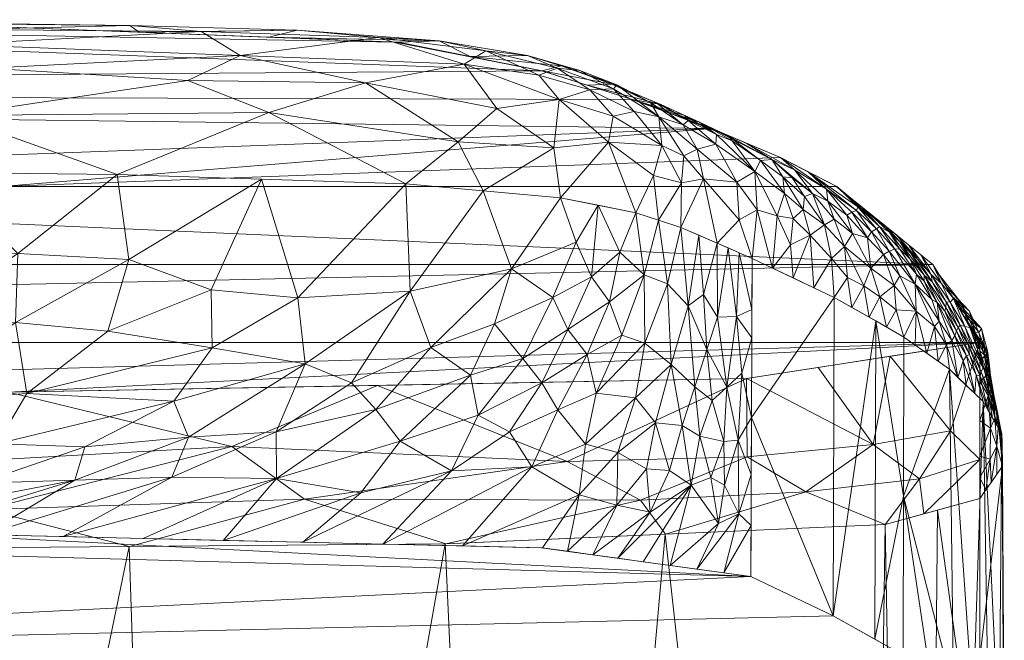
# Model space of a CAD drawing. Header units: millimetres. Extents: x -75 to 75, y 0 to 78.
# Tile 18 of 19: x 11 to 24, y 70 to 78. Entities that reach past the tile are written whole.
import ezdxf

# ---------------------------------------------------------------- set-up
doc = ezdxf.new("R2010")
doc.units = ezdxf.units.MM
doc.layers.add('A-GENM', color=13, linetype='Continuous')

# ---------------------------------------------------------------- blocks, each defined once
blk = doc.blocks.new('Model_FFAS1721-609XX0BF0 - Model_FFAS1721-609XX0BF0-472696-_3D_')
at = {"layer": 'A-GENM', "lineweight": 9}
mesh = blk.add_polyface(dxfattribs=at)
corners = [(-23.268, -44.956, -20.597), (-23.268, -67.977, -20.597), (-23.268, -70.024, -20.597), (-23.268, -72.07, -20.597), (-22.057, -71.736, -12.398), (-16.409, -71.489, -6.344), (-8.293, -71.419, -4.625), (0, -71.411, -4.447), (8.293, -71.419, -4.625), (16.409, -71.489, -6.344), (22.057, -71.736, -12.398), (23.268, -72.07, -20.597), (23.268, -70.024, -20.597), (23.268, -67.977, -20.597), (23.268, -44.956, -20.597), (21.97, -48.888, -12.165), (15.528, -51.77, -5.984), (5.655, -52.463, -4.498), (-3.799, -52.48, -4.461), (-12.991, -52.111, -5.253), (-21.722, -49.167, -11.565), (-22.727, -71.921, -16.933), (22.727, -71.921, -16.934), (18.749, -50.329, -9.075), (19.233, -71.612, -9.371), (-17.356, -50.639, -8.409), (10.592, -52.116, -5.241), (-8.395, -52.295, -4.857), (-12.351, -71.454, -5.485), (-4.147, -71.415, -4.536), (4.147, -71.415, -4.536), (-22.495, -47.061, -16.081), (22.619, -46.922, -16.381), (-19.233, -71.612, -9.371), (12.351, -71.454, -5.485), (0.928, -52.471, -4.48)]
mesh.append_faces([[corners[k] for k in face] for face in [(21, 1, 2, 3), (1, 31, 0)]], dxfattribs={"vtx0": -1})
mesh.append_faces([[corners[k] for k in face] for face in [(6, 27, 28), (22, 15, 10), (19, 28, 27), (9, 16, 34), (29, 27, 6), (10, 15, 24), (30, 35, 7), (26, 34, 16), (31, 4, 20), (23, 24, 15), (35, 30, 17)]], dxfattribs={"vtx0": -1, "vtx1": -1})
mesh.append_faces([[corners[k] for k in face] for face in [(21, 31, 1), (22, 13, 32)]], dxfattribs={"vtx0": -1, "vtx1": -1, "vtx2": -1})
mesh.append_faces([[corners[k] for k in face] for face in [(31, 21, 4), (20, 4, 33), (5, 19, 25), (33, 25, 20), (26, 8, 34), (19, 5, 28)]], dxfattribs={"vtx0": -1, "vtx2": -1})
mesh.append_faces([[corners[k] for k in face] for face in [(33, 5, 25), (29, 7, 18), (26, 17, 8), (35, 18, 7), (23, 16, 9), (18, 27, 29), (30, 8, 17), (32, 15, 22), (9, 24, 23)]], dxfattribs={"vtx1": -1, "vtx2": -1})
mesh.append_faces([[corners[k] for k in face] for face in [(13, 14, 32)]], dxfattribs={"vtx2": -1})
mesh.append_faces([[corners[k] for k in face] for face in [(22, 11, 12, 13)]], dxfattribs={"vtx3": -1})
mesh = blk.add_polyface(dxfattribs=at)
corners = [(-23.268, -72.07, -20.597), (-23.268, -70.024, -20.597), (-23.268, -67.977, -20.597), (-23.473, -68.2, -26.27), (-23.573, -68.441, -31.944), (-23.584, -68.675, -37.62), (-23.516, -68.905, -43.296), (-23.38, -69.136, -48.97), (-23.183, -69.365, -54.643), (-22.931, -69.597, -60.313), (-22.63, -69.827, -65.981), (-22.284, -70.058, -71.646), (-22.289, -72.101, -71.564), (-22.295, -74.144, -71.481), (-22.881, -73.73, -61.314), (-23.311, -73.315, -51.14), (-23.553, -72.9, -40.96), (-23.56, -72.485, -30.776)]
mesh.append_faces([[corners[k] for k in face] for face in [(3, 1, 2), (14, 12, 13), (12, 10, 11)]], dxfattribs={"vtx0": -1})
mesh.append_faces([[corners[k] for k in face] for face in [(4, 1, 3), (8, 15, 7), (9, 14, 8)]], dxfattribs={"vtx0": -1, "vtx1": -1})
mesh.append_faces([[corners[k] for k in face] for face in [(4, 17, 1), (12, 14, 9)]], dxfattribs={"vtx0": -1, "vtx1": -1, "vtx2": -1})
mesh.append_faces([[corners[k] for k in face] for face in [(16, 5, 6), (6, 15, 16)]], dxfattribs={"vtx0": -1, "vtx2": -1})
mesh.append_faces([[corners[k] for k in face] for face in [(16, 17, 5), (4, 5, 17), (14, 15, 8), (9, 10, 12), (6, 7, 15)]], dxfattribs={"vtx1": -1, "vtx2": -1})
mesh.append_faces([[corners[k] for k in face] for face in [(17, 0, 1)]], dxfattribs={"vtx2": -1})
mesh = blk.add_polyface(dxfattribs=at)
corners = [(-22.284, -70.058, -71.646), (-21.389, -70.564, -84.039), (-20.331, -71.068, -96.418), (-20.338, -73.111, -96.335), (-20.346, -75.154, -96.253), (-21.402, -74.651, -83.873), (-22.295, -74.144, -71.481), (-22.289, -72.101, -71.564), (-21.921, -70.263, -76.672), (-21.933, -74.35, -76.506)]
mesh.append_faces([[corners[k] for k in face] for face in [(3, 1, 2)]], dxfattribs={"vtx0": -1})
mesh.append_faces([[corners[k] for k in face] for face in [(8, 9, 7), (3, 5, 1)]], dxfattribs={"vtx0": -1, "vtx1": -1, "vtx2": -1})
mesh.append_faces([[corners[k] for k in face] for face in [(1, 5, 9)]], dxfattribs={"vtx0": -1, "vtx2": -1})
mesh.append_faces([[corners[k] for k in face] for face in [(4, 5, 3)]], dxfattribs={"vtx1": -1})
mesh.append_faces([[corners[k] for k in face] for face in [(8, 1, 9)]], dxfattribs={"vtx1": -1, "vtx2": -1})
mesh.append_faces([[corners[k] for k in face] for face in [(7, 0, 8), (9, 6, 7)]], dxfattribs={"vtx2": -1})
mesh = blk.add_polyface(dxfattribs=at)
corners = [(0, -71.63, -110.184), (-9.457, -71.628, -110.143), (-17.64, -71.438, -105.477), (-20.331, -71.068, -96.418), (-21.389, -70.564, -84.039), (-22.284, -70.058, -71.646), (-11.142, -70.058, -71.646), (0, -70.058, -71.646), (11.142, -70.058, -71.646), (22.284, -70.058, -71.646), (21.389, -70.564, -84.039), (20.331, -71.068, -96.418), (17.64, -71.438, -105.477), (9.457, -71.628, -110.143)]
mesh.append_faces([[corners[k] for k in face] for face in [(10, 7, 8, 9)]], dxfattribs={"vtx0": -1})
mesh.append_faces([[corners[k] for k in face] for face in [(1, 3, 0)]], dxfattribs={"vtx0": -1, "vtx1": -1})
mesh.append_faces([[corners[k] for k in face] for face in [(11, 0, 7), (0, 3, 7)]], dxfattribs={"vtx0": -1, "vtx1": -1, "vtx2": -1})
mesh.append_faces([[corners[k] for k in face] for face in [(7, 3, 4)]], dxfattribs={"vtx0": -1, "vtx2": -1})
mesh.append_faces([[corners[k] for k in face] for face in [(13, 0, 11), (10, 11, 7)]], dxfattribs={"vtx1": -1, "vtx2": -1})
mesh.append_faces([[corners[k] for k in face] for face in [(1, 2, 3), (11, 12, 13)]], dxfattribs={"vtx2": -1})
mesh.append_faces([[corners[k] for k in face] for face in [(4, 5, 6, 7)]], dxfattribs={"vtx3": -1})
mesh = blk.add_polyface(dxfattribs=at)
corners = [(-19.288, -72.429, -103.068), (-19.45, -73.009, -102.971), (-19.566, -72.243, -101.699), (-19.613, -73.504, -102.506), (-19.834, -73.329, -100.876), (-19.678, -72.87, -101.606), (-19.991, -72.243, -99.327), (-19.914, -71.75, -99.629), (-19.816, -72.339, -100.469), (-18.948, -71.259, -101.105), (-18.625, -71.304, -102.199), (-19.039, -71.896, -103.304), (-20.333, -71.724, -96.391), (-19.985, -71.116, -97.59), (-20.175, -71.873, -97.884), (-19.984, -72.802, -99.554), (-20.022, -73.498, -99.433), (-20.17, -72.818, -98.022), (-20.338, -73.111, -96.335), (-20.336, -72.38, -96.365), (-19.639, -71.164, -98.761), (-19.294, -71.212, -99.933), (-20.216, -73.678, -97.624), (-19.309, -73.792, -104.688), (-19.106, -73.043, -104.607), (-18.99, -72.45, -104.186), (-20.331, -71.068, -96.418)]
mesh.append_faces([[corners[k] for k in face] for face in [(13, 12, 26)]], dxfattribs={"vtx0": -1})
mesh.append_faces([[corners[k] for k in face] for face in [(9, 2, 21)]], dxfattribs={"vtx0": -1, "vtx1": -1})
mesh.append_faces([[corners[k] for k in face] for face in [(0, 1, 2), (3, 4, 5), (6, 7, 8), (2, 11, 0), (2, 8, 7), (12, 13, 14), (15, 4, 16), (14, 17, 19), (15, 16, 17), (17, 22, 18), (5, 1, 3), (23, 1, 24), (6, 17, 14), (5, 4, 15), (5, 15, 8), (2, 5, 8), (5, 2, 1), (21, 2, 7), (10, 11, 2), (6, 8, 15), (14, 20, 7), (24, 1, 0), (25, 0, 11), (25, 24, 0), (17, 6, 15), (14, 7, 6)]], dxfattribs={"vtx0": -1, "vtx1": -1, "vtx2": -1})
mesh.append_faces([[corners[k] for k in face] for face in [(17, 18, 19), (14, 19, 12), (7, 20, 21)]], dxfattribs={"vtx0": -1, "vtx2": -1})
mesh.append_faces([[corners[k] for k in face] for face in [(9, 10, 2), (13, 20, 14)]], dxfattribs={"vtx1": -1, "vtx2": -1})
mesh = blk.add_polyface(dxfattribs=at)
corners = [(-16.831, -73.142, -111.055), (-17.234, -72.927, -109.596), (-16.489, -72.425, -109.413), (-18.127, -72.118, -105.912), (-18.208, -72.767, -107.013), (-18.624, -72.663, -105.672), (-18.99, -72.45, -104.186), (-19.106, -73.043, -104.607), (-15.829, -72.808, -111.656), (-15.519, -73.213, -113.713), (-16.733, -73.652, -112.971), (-17.522, -72.478, -107.865), (-15.606, -71.486, -106.651), (-18.612, -71.984, -104.585), (-16.631, -71.462, -106.067), (-17.853, -73.209, -108.957), (-18.346, -73.424, -108.074), (-18.232, -73.918, -109.668), (-17.406, -73.87, -112.032), (-18.849, -73.364, -106.178), (-19.039, -71.896, -103.304), (-18.302, -71.349, -103.294), (-18.625, -71.304, -102.199), (-17.979, -71.393, -104.389), (-17.656, -71.438, -105.484), (-17.648, -73.557, -110.444), (-15.325, -72.144, -109.93)]
mesh.append_faces([[corners[k] for k in face] for face in [(14, 3, 24)]], dxfattribs={"vtx0": -1, "vtx1": -1})
mesh.append_faces([[corners[k] for k in face] for face in [(0, 1, 2), (3, 4, 5), (6, 5, 7), (8, 9, 10), (11, 12, 2), (13, 3, 5), (3, 14, 11), (15, 11, 1), (16, 15, 17), (0, 10, 18), (19, 7, 5), (13, 20, 21), (23, 3, 13), (4, 16, 19), (3, 11, 4), (15, 4, 11), (20, 13, 6), (5, 6, 13), (19, 5, 4), (0, 8, 10), (1, 0, 25), (2, 8, 0), (15, 1, 25), (11, 2, 1), (17, 15, 25), (15, 16, 4), (0, 18, 25), (2, 26, 8)]], dxfattribs={"vtx0": -1, "vtx1": -1, "vtx2": -1})
mesh.append_faces([[corners[k] for k in face] for face in [(20, 22, 21), (3, 23, 24), (13, 21, 23)]], dxfattribs={"vtx0": -1, "vtx2": -1})
mesh.append_faces([[corners[k] for k in face] for face in [(14, 12, 11)]], dxfattribs={"vtx1": -1, "vtx2": -1})
mesh = blk.add_polyface(dxfattribs=at)
corners = [(0, -73.417, -4.447), (0, -72.413, -4.447), (0, -71.411, -4.447), (-8.298, -71.419, -4.624), (-16.418, -71.489, -6.347), (-22.056, -71.735, -12.392), (-23.268, -72.07, -20.597), (-23.268, -73.071, -20.597), (-23.268, -74.075, -20.597), (-20.277, -73.612, -9.229), (-10.802, -73.434, -4.876), (-22.117, -73.897, -16.223), (-21.899, -72.762, -11.982), (-17.973, -72.544, -7.189), (-5.075, -73.425, -4.648), (-8.112, -72.425, -4.611), (-15.539, -73.523, -7.052), (-13.669, -72.737, -5.413), (-12.358, -71.454, -5.486), (-14.601, -72.061, -5.671), (-10.509, -71.93, -4.838), (-6.466, -71.903, -4.524), (-4.149, -71.415, -4.535), (-4.18, -72.34, -4.464), (0, -72.915, -4.447), (0, -71.912, -4.447), (-5.673, -72.852, -4.496), (-22.553, -71.873, -15.759), (-22.497, -72.325, -13.856), (-19.237, -71.612, -9.369), (-21.036, -72.155, -10.281), (-22.893, -72.94, -15.935), (-18.914, -72.048, -7.874), (-20.283, -72.606, -9.236), (-21.197, -73.754, -12.726), (-23.268, -72.571, -20.597)]
mesh.append_faces([[corners[k] for k in face] for face in [(4, 19, 18), (5, 30, 29)]], dxfattribs={"vtx0": -1, "vtx1": -1})
mesh.append_faces([[corners[k] for k in face] for face in [(9, 33, 12), (32, 30, 33), (28, 31, 12), (30, 28, 12), (25, 22, 21), (13, 16, 17), (13, 17, 19), (20, 21, 3), (9, 13, 33), (28, 30, 5), (10, 15, 17), (24, 23, 26), (15, 21, 20), (19, 4, 32), (20, 17, 15), (18, 19, 20), (17, 20, 19), (23, 21, 15), (21, 23, 25), (10, 26, 15), (26, 23, 15), (24, 26, 14), (27, 35, 28), (32, 29, 30), (33, 30, 12), (35, 31, 28), (19, 32, 13), (32, 33, 13), (11, 12, 31)]], dxfattribs={"vtx0": -1, "vtx1": -1, "vtx2": -1})
mesh.append_faces([[corners[k] for k in face] for face in [(26, 10, 14), (17, 16, 10), (13, 9, 16), (28, 5, 27), (12, 11, 34)]], dxfattribs={"vtx0": -1, "vtx2": -1})
mesh.append_faces([[corners[k] for k in face] for face in [(23, 24, 1, 25), (31, 35, 7, 8)]], dxfattribs={"vtx0": -1, "vtx3": -1})
mesh.append_faces([[corners[k] for k in face] for face in [(0, 24, 14)]], dxfattribs={"vtx1": -1})
mesh.append_faces([[corners[k] for k in face] for face in [(8, 11, 31), (3, 18, 20), (22, 3, 21), (4, 29, 32), (34, 9, 12)]], dxfattribs={"vtx1": -1, "vtx2": -1})
mesh.append_faces([[corners[k] for k in face] for face in [(27, 6, 35), (25, 2, 22)]], dxfattribs={"vtx2": -1})
mesh = blk.add_polyface(dxfattribs=at)
corners = [(-13.418, -74.003, -119.187), (-12.08, -74.217, -120.671), (-13.404, -74.75, -120.687), (-15.207, -73.554, -115.546), (-15.519, -73.213, -113.713), (-14.24, -72.927, -114.416), (-13.114, -72.856, -115.425), (-14.611, -73.8, -117.28), (-14.243, -72.326, -111.705), (-12.9, -72.343, -113.057), (-14.051, -76.171, -121.185), (-14.519, -74.647, -119.5), (-12.927, -73.321, -117.566), (-11.507, -71.581, -108.986), (-11.654, -72.308, -113.879), (-14.582, -71.509, -107.235), (-15.325, -72.144, -109.93), (-16.489, -72.425, -109.413), (-15.606, -71.486, -106.651), (-15.902, -76.111, -119.714), (-12.346, -75.141, -121.865), (-12.199, -76.231, -122.657), (-11.041, -73.417, -119.335), (-15.958, -74.734, -117.733), (-13.557, -71.533, -107.818), (-11.784, -72.734, -116.095), (-15.829, -72.808, -111.656), (-12.532, -71.557, -108.402), (-16.224, -74.008, -115.265)]
mesh.append_faces([[corners[k] for k in face] for face in [(0, 1, 2), (3, 4, 5), (6, 7, 5), (8, 9, 5), (2, 10, 11), (7, 12, 0), (9, 8, 13), (14, 6, 9), (15, 16, 17), (2, 1, 20), (10, 2, 20), (0, 2, 11), (7, 0, 11), (0, 12, 22), (23, 7, 11), (3, 5, 7), (11, 19, 23), (6, 25, 12), (7, 6, 12), (6, 5, 9), (4, 8, 5), (16, 8, 26), (8, 4, 26), (23, 3, 7), (4, 3, 28), (8, 16, 24)]], dxfattribs={"vtx0": -1, "vtx1": -1, "vtx2": -1})
mesh.append_faces([[corners[k] for k in face] for face in [(17, 18, 15), (20, 21, 10), (8, 27, 13), (8, 24, 27)]], dxfattribs={"vtx0": -1, "vtx2": -1})
mesh.append_faces([[corners[k] for k in face] for face in [(10, 19, 11), (15, 24, 16)]], dxfattribs={"vtx1": -1, "vtx2": -1})
mesh = blk.add_polyface(dxfattribs=at)
corners = [(-8.421, -72.543, -117.231), (-7.253, -72.7, -118.478), (-9.525, -73.307, -119.8), (-9.159, -75.188, -123.105), (-7.583, -76.282, -123.86), (-9.891, -76.256, -123.259), (-9.458, -71.628, -110.153), (-8.327, -71.628, -110.157), (-9.494, -71.891, -112.257), (-10.654, -72.774, -117.127), (-12.927, -73.321, -117.566), (-11.041, -73.417, -119.335), (-8.949, -72.069, -113.894), (-7.796, -74.616, -122.891), (-9.565, -74.309, -122.001), (-7.793, -73.402, -120.728), (-10.925, -75.218, -122.58), (-12.199, -76.231, -122.657), (-10.893, -74.331, -121.508), (-11.784, -72.734, -116.095), (-13.114, -72.856, -115.425), (-11.654, -72.308, -113.879), (-12.08, -74.217, -120.671), (-12.346, -75.141, -121.865), (-10.424, -72.267, -114.472), (-13.418, -74.003, -119.187), (-12.9, -72.343, -113.057), (-10.483, -71.605, -109.569), (-11.507, -71.581, -108.986)]
mesh.append_faces([[corners[k] for k in face] for face in [(27, 26, 28)]], dxfattribs={"vtx0": -1, "vtx1": -1})
mesh.append_faces([[corners[k] for k in face] for face in [(0, 1, 2), (0, 2, 9), (10, 9, 11), (12, 0, 9), (13, 14, 15), (13, 3, 14), (2, 15, 14), (2, 14, 18), (2, 11, 9), (16, 14, 3), (19, 9, 10), (19, 20, 21), (8, 21, 6), (22, 18, 23), (9, 19, 24), (23, 16, 17), (18, 14, 16), (23, 18, 16), (18, 22, 11), (16, 3, 5), (18, 11, 2), (11, 22, 25), (24, 19, 21), (8, 12, 24), (9, 24, 12), (26, 27, 21), (12, 8, 7), (21, 8, 24)]], dxfattribs={"vtx0": -1, "vtx1": -1, "vtx2": -1})
mesh.append_faces([[corners[k] for k in face] for face in [(3, 4, 5), (16, 5, 17)]], dxfattribs={"vtx0": -1, "vtx2": -1})
mesh.append_faces([[corners[k] for k in face] for face in [(6, 7, 8), (27, 6, 21)]], dxfattribs={"vtx1": -1, "vtx2": -1})
mesh = blk.add_polyface(dxfattribs=at)
corners = [(-23.287, -73.695, -45.528), (-23.396, -73.438, -43.154), (-23.376, -73.419, -45.698), (-23.408, -72.973, -24.776), (-23.486, -72.742, -27.931), (-23.462, -73.104, -28.292), (-23.553, -72.9, -40.96), (-23.493, -73.004, -43.505), (-23.484, -73.188, -40.61), (-23.268, -72.614, -20.597), (-23.268, -73.071, -20.597), (-23.411, -73.463, -40.285), (-23.318, -73.763, -40.55), (-23.484, -73.225, -37.884), (-23.369, -73.675, -37.837), (-23.474, -73.281, -35.198), (-23.534, -72.977, -35.278), (-23.408, -73.589, -35.125), (-23.393, -73.733, -32.437), (-23.457, -73.355, -31.817), (-23.401, -72.575, -24.132), (-23.428, -73.447, -27.826), (-23.377, -73.392, -23.95), (-23.346, -72.181, -23.317), (-23.268, -72.342, -20.597), (-23.414, -72.277, -25.687), (-23.487, -72.381, -28.232), (-23.372, -73.211, -48.595), (-23.311, -73.315, -51.14), (-23.223, -73.657, -50.738), (-23.51, -73.033, -32.593), (-23.559, -72.589, -33.322), (-23.555, -72.796, -38.414), (-23.561, -72.485, -30.776), (-23.389, -73.812, -25.957), (-23.268, -73.573, -20.597), (-23.358, -73.652, -23.33), (-23.204, -73.419, -53.684), (-23.096, -73.523, -56.227), (-23.056, -73.839, -55.655), (-23.272, -73.64, -48.095), (-23.432, -73.108, -46.05), (-23.557, -72.693, -35.868), (-23.268, -72.07, -20.597)]
mesh.append_faces([[corners[k] for k in face] for face in [(9, 3, 10), (25, 20, 23), (32, 16, 42), (31, 30, 33), (27, 2, 41), (37, 29, 28)]], dxfattribs={"vtx0": -1, "vtx1": -1})
mesh.append_faces([[corners[k] for k in face] for face in [(0, 1, 2), (3, 4, 5), (8, 7, 1), (11, 1, 12), (13, 14, 15), (16, 13, 15), (17, 18, 19), (4, 3, 20), (21, 22, 3), (20, 3, 9), (23, 20, 24), (30, 31, 16), (8, 11, 13), (33, 30, 4), (30, 19, 5), (34, 22, 21), (36, 22, 34), (3, 22, 10), (30, 5, 4), (19, 30, 15), (18, 21, 19), (5, 21, 3), (15, 14, 17), (11, 14, 13), (2, 40, 0), (16, 32, 13), (13, 32, 8), (1, 11, 8), (19, 15, 17), (16, 15, 30), (2, 27, 40), (7, 2, 1), (25, 4, 20), (19, 21, 5), (35, 22, 36), (27, 29, 40)]], dxfattribs={"vtx0": -1, "vtx1": -1, "vtx2": -1})
mesh.append_faces([[corners[k] for k in face] for face in [(4, 25, 26), (8, 32, 6), (22, 35, 10), (20, 9, 24)]], dxfattribs={"vtx0": -1, "vtx2": -1})
mesh.append_faces([[corners[k] for k in face] for face in [(6, 7, 8), (27, 28, 29), (37, 38, 39), (7, 41, 2), (31, 42, 16), (26, 33, 4)]], dxfattribs={"vtx1": -1, "vtx2": -1})
mesh.append_faces([[corners[k] for k in face] for face in [(24, 43, 23)]], dxfattribs={"vtx2": -1})
mesh = blk.add_polyface(dxfattribs=at)
corners = [(-19.431, -75.549, -105.847), (-19.664, -75.45, -103.449), (-19.526, -74.546, -104.111), (-20.17, -72.818, -98.022), (-20.022, -73.498, -99.433), (-20.216, -73.678, -97.624), (-19.723, -74.692, -102.531), (-19.905, -74.4, -100.747), (-19.767, -73.985, -101.751), (-19.262, -74.827, -106.486), (-18.849, -73.364, -106.178), (-19.309, -73.792, -104.688), (-19.106, -73.043, -104.607), (-18.972, -74.063, -106.945), (-20.145, -74.406, -98.397), (-20.182, -75.226, -98.011), (-20.344, -74.499, -96.279), (-20.346, -75.154, -96.253), (-18.96, -74.944, -108.701), (-20.342, -74.133, -96.294), (-20.04, -75.289, -99.531), (-20.338, -73.111, -96.335), (-19.834, -73.329, -100.876), (-19.898, -75.351, -101.051), (-19.613, -73.504, -102.506), (-19.144, -75.644, -108.239), (-18.857, -75.739, -110.632), (-19.45, -73.009, -102.971)]
mesh.append_faces([[corners[k] for k in face] for face in [(19, 14, 16), (23, 6, 1), (20, 7, 23)]], dxfattribs={"vtx0": -1, "vtx1": -1})
mesh.append_faces([[corners[k] for k in face] for face in [(3, 4, 5), (6, 7, 8), (2, 9, 0), (10, 11, 12), (9, 11, 13), (14, 15, 16), (13, 18, 9), (5, 14, 19), (7, 20, 14), (14, 4, 7), (8, 4, 22), (6, 23, 7), (4, 8, 7), (11, 2, 24), (2, 11, 9), (4, 14, 5), (18, 25, 9), (22, 24, 8), (24, 2, 8), (6, 8, 2), (2, 1, 6), (11, 24, 27), (11, 10, 13)]], dxfattribs={"vtx0": -1, "vtx1": -1, "vtx2": -1})
mesh.append_faces([[corners[k] for k in face] for face in [(5, 19, 21), (18, 26, 25)]], dxfattribs={"vtx0": -1, "vtx2": -1})
mesh.append_faces([[corners[k] for k in face] for face in [(0, 1, 2), (25, 0, 9), (20, 15, 14)]], dxfattribs={"vtx1": -1, "vtx2": -1})
mesh.append_faces([[corners[k] for k in face] for face in [(15, 17, 16)]], dxfattribs={"vtx2": -1})
mesh = blk.add_polyface(dxfattribs=at)
corners = [(-17.259, -75.018, -115.621), (-15.958, -74.734, -117.733), (-16.896, -76.022, -117.531), (-18.516, -74.595, -110.25), (-18.286, -74.918, -111.997), (-18.65, -75.233, -111.001), (-17.981, -74.24, -111.387), (-18.232, -73.918, -109.668), (-18.675, -74.169, -108.555), (-18.346, -73.424, -108.074), (-16.224, -74.008, -115.265), (-15.207, -73.554, -115.546), (-18.972, -74.063, -106.945), (-18.849, -73.364, -106.178), (-17.889, -75.932, -115.349), (-15.902, -76.111, -119.714), (-18.089, -75.361, -113.735), (-17.039, -74.312, -114.354), (-16.733, -73.652, -112.971), (-18.96, -74.944, -108.701), (-17.648, -73.557, -110.444), (-18.373, -75.836, -112.99), (-15.519, -73.213, -113.713), (-17.789, -74.651, -113.15), (-17.406, -73.87, -112.032), (-18.857, -75.739, -110.632)]
mesh.append_faces([[corners[k] for k in face] for face in [(21, 16, 14)]], dxfattribs={"vtx0": -1, "vtx1": -1})
mesh.append_faces([[corners[k] for k in face] for face in [(0, 1, 2), (3, 4, 5), (6, 4, 3), (7, 8, 9), (1, 10, 11), (9, 12, 13), (6, 3, 7), (16, 0, 14), (10, 17, 18), (1, 0, 10), (12, 8, 19), (19, 3, 5), (6, 7, 20), (21, 4, 16), (18, 22, 10), (17, 10, 0), (23, 6, 24), (8, 7, 3), (19, 8, 3), (9, 8, 12), (24, 6, 20), (6, 23, 4), (16, 4, 23), (0, 16, 23), (21, 5, 4), (19, 5, 25), (24, 18, 17), (0, 23, 17), (24, 17, 23)]], dxfattribs={"vtx0": -1, "vtx1": -1, "vtx2": -1})
mesh.append_faces([[corners[k] for k in face] for face in [(0, 2, 14), (1, 15, 2), (5, 21, 25)]], dxfattribs={"vtx0": -1, "vtx2": -1})
mesh = blk.add_polyface(dxfattribs=at)
corners = [(0, -73.417, -4.447), (-10.802, -73.434, -4.876), (-20.277, -73.612, -9.229), (-23.268, -74.075, -20.597), (-22.667, -75.075, -45.129), (-21.427, -76.075, -69.641), (-10.714, -76.075, -69.641), (0, -76.075, -69.641), (10.714, -76.075, -69.641), (21.427, -76.075, -69.641), (22.667, -75.075, -45.129), (23.268, -74.075, -20.597), (16.066, -73.488, -6.195)]
mesh.append_faces([[corners[k] for k in face] for face in [(0, 11, 12), (10, 7, 8, 9)]], dxfattribs={"vtx0": -1})
mesh.append_faces([[corners[k] for k in face] for face in [(1, 3, 0)]], dxfattribs={"vtx0": -1, "vtx1": -1})
mesh.append_faces([[corners[k] for k in face] for face in [(11, 0, 3), (7, 10, 4)]], dxfattribs={"vtx0": -1, "vtx1": -1, "vtx2": -1})
mesh.append_faces([[corners[k] for k in face] for face in [(4, 10, 11)]], dxfattribs={"vtx0": -1, "vtx2": -1})
mesh.append_faces([[corners[k] for k in face] for face in [(3, 4, 11)]], dxfattribs={"vtx1": -1, "vtx2": -1})
mesh.append_faces([[corners[k] for k in face] for face in [(1, 2, 3)]], dxfattribs={"vtx2": -1})
mesh.append_faces([[corners[k] for k in face] for face in [(4, 5, 6, 7)]], dxfattribs={"vtx3": -1})
mesh = blk.add_polyface(dxfattribs=at)
corners = [(-22.881, -73.73, -61.314), (-22.735, -73.834, -63.856), (-22.843, -74.043, -60.888), (-23.389, -73.812, -25.957), (-23.428, -73.447, -27.826), (-23.368, -73.968, -30.417), (-23.318, -73.763, -40.55), (-23.396, -73.438, -43.154), (-23.287, -73.695, -45.528), (-22.588, -73.937, -66.397), (-22.689, -74.28, -63.532), (-22.749, -74.347, -61.176), (-22.909, -74.101, -58.253), (-22.989, -73.626, -58.771), (-22.951, -74.161, -55.563), (-22.972, -74.223, -52.991), (-23.097, -73.901, -52.966), (-23.204, -73.419, -53.684), (-23.056, -73.839, -55.655), (-23.181, -73.988, -45.335), (-23.124, -74.039, -48.029), (-23.019, -74.297, -47.501), (-23.076, -74.281, -44.254), (-23.369, -73.675, -37.837), (-23.271, -73.966, -39.054), (-23.223, -73.657, -50.738), (-23.138, -73.921, -50.255), (-23.336, -74.008, -33.056), (-23.324, -73.914, -35.883), (-23.259, -74.202, -35.28), (-23.268, -74.075, -20.597), (-23.268, -73.824, -20.597), (-23.202, -74.186, -23.317), (-22.992, -74.268, -50.361), (-23.141, -74.267, -40.736), (-23.21, -74.208, -37.962), (-23.393, -73.733, -32.437), (-23.408, -73.589, -35.125), (-23.068, -74.408, -28.755), (-23.358, -73.652, -23.33), (-23.365, -73.94, -24.055), (-23.096, -73.523, -56.227), (-23.272, -73.64, -48.095), (-23.292, -74.255, -32.598), (-23.411, -73.463, -40.285), (-22.453, -74.478, -68.06), (-22.441, -74.041, -68.939), (-23.135, -74.297, -26.036), (-23.268, -73.573, -20.597)]
mesh.append_faces([[corners[k] for k in face] for face in [(13, 18, 41), (47, 3, 38)]], dxfattribs={"vtx0": -1, "vtx1": -1})
mesh.append_faces([[corners[k] for k in face] for face in [(3, 4, 5), (6, 7, 8), (2, 11, 12), (12, 13, 2), (14, 15, 16), (16, 17, 18), (19, 20, 21), (19, 21, 22), (23, 6, 24), (25, 16, 26), (22, 6, 19), (27, 28, 29), (33, 20, 26), (34, 35, 24), (27, 5, 36), (28, 36, 37), (5, 38, 3), (31, 39, 40), (2, 1, 10), (18, 13, 12), (12, 14, 18), (18, 14, 16), (15, 33, 26), (16, 25, 17), (6, 22, 34), (8, 20, 19), (26, 20, 42), (29, 28, 35), (24, 6, 34), (29, 43, 27), (23, 24, 28), (5, 4, 36), (35, 28, 24), (23, 28, 37), (23, 44, 6), (20, 8, 42), (6, 8, 19), (5, 27, 43), (28, 27, 36), (39, 3, 40), (47, 40, 3), (31, 40, 32), (25, 26, 42), (26, 16, 15)]], dxfattribs={"vtx0": -1, "vtx1": -1, "vtx2": -1})
mesh.append_faces([[corners[k] for k in face] for face in [(2, 13, 0), (45, 9, 46), (39, 31, 48)]], dxfattribs={"vtx0": -1, "vtx2": -1})
mesh.append_faces([[corners[k] for k in face] for face in [(30, 31, 32)]], dxfattribs={"vtx1": -1})
mesh.append_faces([[corners[k] for k in face] for face in [(0, 1, 2), (1, 9, 10), (47, 32, 40)]], dxfattribs={"vtx1": -1, "vtx2": -1})
mesh = blk.add_polyface(dxfattribs=at)
corners = [(-22.453, -74.478, -68.06), (-22.441, -74.041, -68.939), (-22.295, -74.144, -71.481), (-23.029, -74.585, -40.242), (-23.141, -74.267, -40.736), (-22.932, -74.64, -43.428), (-23.076, -74.281, -44.254), (-22.441, -74.821, -65.738), (-22.689, -74.28, -63.532), (-22.652, -74.624, -60.901), (-22.749, -74.347, -61.176), (-22.835, -74.523, -52.844), (-22.992, -74.268, -50.361), (-22.972, -74.223, -52.991), (-22.722, -74.587, -58.215), (-22.909, -74.101, -58.253), (-22.243, -74.929, -70.059), (-22.197, -74.492, -72.84), (-21.985, -74.659, -76.045), (-22.172, -74.805, -72.398), (-22.588, -73.937, -66.397), (-22.951, -74.161, -55.563), (-23.124, -74.039, -48.029), (-23.019, -74.297, -47.501), (-22.838, -74.595, -49.909), (-22.887, -74.591, -46.891), (-23.259, -74.202, -35.28), (-23.136, -74.478, -37.377), (-22.918, -74.658, -34.888), (-23.21, -74.208, -37.962), (-22.646, -74.948, -49.424), (-23.068, -74.408, -28.755), (-23.292, -74.255, -32.598), (-23.002, -74.518, -31.474), (-21.848, -74.398, -77.677), (-21.779, -74.803, -79.012), (-21.625, -74.524, -80.775), (-22.072, -74.271, -74.579), (-22.555, -74.937, -56.831), (-22.658, -74.851, -52.674), (-22.555, -74.859, -60.101), (-22.819, -74.477, -55.476), (-22.843, -74.043, -60.888), (-22.779, -74.832, -46.003), (-22.751, -74.936, -41.715), (-22.834, -74.797, -38.301), (-23.368, -73.968, -30.417)]
mesh.append_faces([[corners[k] for k in face] for face in [(31, 32, 33), (37, 17, 2), (33, 32, 28)]], dxfattribs={"vtx0": -1, "vtx1": -1})
mesh.append_faces([[corners[k] for k in face] for face in [(3, 4, 5), (5, 4, 6), (7, 8, 0), (7, 9, 10), (11, 12, 13), (10, 14, 15), (16, 7, 0), (17, 18, 19), (8, 20, 0), (2, 17, 0), (15, 14, 21), (22, 12, 23), (23, 24, 25), (26, 27, 28), (29, 3, 27), (24, 30, 25), (3, 29, 4), (34, 35, 18), (18, 17, 37), (0, 17, 19), (11, 38, 39), (40, 14, 9), (14, 38, 41), (38, 14, 40), (14, 41, 21), (0, 19, 16), (10, 42, 8), (7, 10, 8), (10, 9, 14), (13, 21, 41), (12, 11, 24), (11, 13, 41), (38, 11, 41), (24, 11, 39), (6, 23, 25), (5, 6, 25), (25, 43, 5), (12, 24, 23), (39, 30, 24), (44, 3, 5), (27, 3, 45), (27, 26, 29), (28, 32, 26), (32, 31, 46), (30, 43, 25)]], dxfattribs={"vtx0": -1, "vtx1": -1, "vtx2": -1})
mesh.append_faces([[corners[k] for k in face] for face in [(0, 1, 2), (35, 34, 36), (27, 45, 28)]], dxfattribs={"vtx0": -1, "vtx2": -1})
mesh.append_faces([[corners[k] for k in face] for face in [(37, 34, 18), (44, 45, 3)]], dxfattribs={"vtx1": -1, "vtx2": -1})
mesh = blk.add_polyface(dxfattribs=at)
corners = [(-20.67, -75.701, -92.789), (-20.874, -75.664, -90.205), (-20.842, -75.328, -91.023), (-21.318, -75.889, -80.468), (-21.4, -75.658, -81.779), (-21.121, -75.986, -83.508), (-21.072, -76.261, -74.216), (-21.686, -75.767, -72.36), (-21.302, -76.041, -76.868), (-21.093, -75.452, -87.745), (-21.278, -75.583, -84.505), (-21.366, -75.151, -84.491), (-20.271, -76.634, -83.358), (-20.71, -76.448, -78.79), (-20.891, -76.292, -81.395), (-21.563, -75.708, -77.455), (-21.829, -75.418, -75.066), (-21.636, -75.472, -78.765), (-20.761, -75.986, -90.351), (-21.018, -75.949, -86.192), (-21.138, -74.777, -86.968), (-21.571, -74.908, -81.879), (-21.533, -75.308, -81.653), (-21.779, -74.803, -79.012), (-20.601, -76.423, -86.062), (-20.86, -76.189, -85.846), (-20.743, -76.202, -88.335), (-20.383, -76.271, -94.15), (-21.433, -76.075, -69.642), (-21.705, -75.817, -69.776), (-21.625, -74.524, -80.775), (-20.455, -76.411, -90.771), (-21.004, -75.781, -87.816), (-20.874, -74.903, -90.063), (-21.402, -74.651, -83.873), (-20.61, -75.029, -93.158), (-20.412, -75.776, -95.817), (-21.587, -75.95, -66.577), (-21.626, -75.746, -74.942)]
mesh.append_faces([[corners[k] for k in face] for face in [(34, 21, 30), (37, 29, 28), (35, 2, 33)]], dxfattribs={"vtx0": -1, "vtx1": -1})
mesh.append_faces([[corners[k] for k in face] for face in [(0, 1, 2), (3, 4, 5), (6, 7, 8), (9, 10, 11), (15, 16, 17), (0, 18, 1), (19, 5, 10), (11, 20, 9), (17, 4, 3), (21, 22, 23), (24, 12, 14), (25, 26, 24), (27, 18, 0), (14, 8, 3), (8, 14, 13), (14, 3, 5), (21, 23, 30), (26, 18, 31), (18, 26, 32), (4, 17, 22), (15, 17, 3), (10, 4, 22), (4, 10, 5), (11, 10, 22), (32, 10, 9), (19, 25, 5), (14, 5, 24), (11, 21, 34), (22, 21, 11), (26, 25, 19), (24, 5, 25), (26, 19, 32), (24, 26, 31), (3, 8, 15), (0, 35, 36), (2, 35, 0), (6, 29, 7), (38, 16, 15), (15, 8, 38), (8, 7, 38), (10, 32, 19), (1, 32, 9), (32, 1, 18), (2, 9, 33), (9, 2, 1)]], dxfattribs={"vtx0": -1, "vtx1": -1, "vtx2": -1})
mesh.append_faces([[corners[k] for k in face] for face in [(8, 13, 6), (11, 34, 20)]], dxfattribs={"vtx0": -1, "vtx2": -1})
mesh.append_faces([[corners[k] for k in face] for face in [(12, 13, 14), (6, 28, 29), (20, 33, 9)]], dxfattribs={"vtx1": -1, "vtx2": -1})
mesh = blk.add_polyface(dxfattribs=at)
corners = [(-21.829, -75.418, -75.066), (-22.034, -75.205, -72.523), (-21.87, -75.028, -77.061), (-21.879, -75.493, -72.613), (-21.636, -75.472, -78.765), (-22.178, -75.27, -67.213), (-21.983, -75.564, -66.974), (-22.239, -75.277, -64.305), (-22.112, -75.491, -62.592), (-21.741, -75.825, -63.513), (-22.379, -75.226, -55.714), (-22.47, -75.143, -52.859), (-22.658, -74.851, -52.674), (-22.05, -75.575, -57.385), (-22.246, -75.361, -59.189), (-21.533, -75.308, -81.653), (-21.895, -75.7, -60.449), (-21.686, -75.767, -72.36), (-21.942, -75.532, -69.699), (-21.705, -75.817, -69.776), (-21.626, -75.746, -74.942), (-22.106, -75.246, -70.058), (-22.377, -75.143, -60.986), (-22.459, -74.949, -62.764), (-22.555, -74.859, -60.101), (-22.652, -74.624, -60.901), (-22.779, -74.832, -46.003), (-22.646, -74.948, -49.424), (-22.513, -75.2, -48.193), (-22.555, -74.937, -56.831), (-22.243, -74.929, -70.059), (-22.172, -74.805, -72.398), (-21.779, -74.803, -79.012), (-21.985, -74.659, -76.045), (-22.204, -75.45, -54.321), (-21.587, -75.95, -66.577), (-22.441, -74.821, -65.738), (-22.358, -75.325, -51.257), (-22.932, -74.64, -43.428), (-22.667, -75.075, -45.129), (-22.751, -74.936, -41.715)]
mesh.append_faces([[corners[k] for k in face] for face in [(0, 1, 2), (3, 1, 0), (4, 0, 2), (5, 6, 7), (8, 6, 9), (10, 11, 12), (13, 10, 14), (15, 4, 2), (3, 17, 18), (19, 6, 18), (0, 20, 3), (6, 8, 7), (21, 18, 5), (22, 23, 7), (23, 24, 25), (26, 27, 28), (29, 22, 14), (30, 31, 1), (32, 2, 33), (15, 2, 32), (2, 31, 33), (3, 20, 17), (16, 14, 8), (14, 10, 29), (14, 22, 8), (12, 29, 10), (7, 8, 22), (19, 35, 6), (22, 24, 23), (5, 36, 21), (25, 36, 23), (5, 23, 36), (5, 7, 23), (21, 3, 18), (19, 18, 17), (6, 5, 18), (1, 3, 21), (22, 29, 24), (30, 1, 21), (2, 1, 31), (36, 30, 21), (12, 11, 27), (34, 11, 10), (27, 11, 37), (39, 38, 26)]], dxfattribs={"vtx0": -1, "vtx1": -1, "vtx2": -1})
mesh.append_faces([[corners[k] for k in face] for face in [(14, 16, 13), (10, 13, 34), (11, 34, 37), (27, 37, 28), (38, 39, 40), (26, 28, 39)]], dxfattribs={"vtx0": -1, "vtx2": -1})
mesh.append_faces([[corners[k] for k in face] for face in [(9, 16, 8), (35, 9, 6)]], dxfattribs={"vtx1": -1, "vtx2": -1})
mesh = blk.add_polyface(dxfattribs=at)
corners = [(-19.47, -76.469, -105.25), (-19.642, -76.555, -102.803), (-19.722, -76.176, -103.086), (-20.182, -75.648, -98.459), (-20.412, -75.776, -95.817), (-20.346, -75.154, -96.253), (-19.144, -75.644, -108.239), (-19.082, -76.218, -109.235), (-19.441, -76.122, -106.105), (-20.601, -76.423, -86.062), (-20.455, -76.411, -90.771), (-20.04, -76.729, -90.517), (-19.898, -75.351, -101.051), (-19.431, -75.549, -105.847), (-19.882, -76.618, -98.749), (-20.152, -76.132, -98.176), (-20.61, -75.029, -93.158), (-19.19, -76.601, -107.82), (-20.091, -76.662, -93.097), (-20.383, -76.271, -94.15), (-19.891, -76.746, -95.938), (-19.151, -76.972, -106.262), (-19.462, -76.868, -102.584), (-18.808, -77.192, -97.046), (-19.67, -76.902, -94.153), (-19.485, -76.987, -96.913), (-19.526, -76.926, -99.878), (-19.044, -77.154, -104.937), (-18.551, -77.391, -104.202), (-19.122, -77.149, -102.501), (-19.177, -77.129, -99.712), (-19.832, -76.82, -87.926), (-20.271, -76.634, -83.358), (-19.32, -77.006, -92.486), (-20.761, -75.986, -90.351), (-20.67, -75.701, -92.789), (-18.502, -76.646, -112.683), (-18.857, -75.739, -110.632), (-18.834, -77.039, -109.388), (-18.61, -77.382, -107.362)]
mesh.append_faces([[corners[k] for k in face] for face in [(12, 3, 5), (31, 11, 33)]], dxfattribs={"vtx0": -1, "vtx1": -1})
mesh.append_faces([[corners[k] for k in face] for face in [(0, 1, 2), (3, 4, 5), (6, 7, 8), (9, 10, 11), (14, 15, 1), (7, 17, 8), (18, 19, 20), (2, 8, 0), (3, 2, 15), (1, 21, 22), (23, 24, 25), (26, 20, 14), (27, 28, 29), (15, 14, 19), (29, 28, 30), (33, 11, 24), (9, 11, 31), (24, 18, 20), (18, 11, 10), (24, 20, 25), (34, 19, 10), (19, 35, 4), (2, 3, 12), (4, 3, 15), (19, 4, 15), (17, 7, 36), (0, 8, 17), (2, 13, 8), (21, 0, 17), (0, 21, 1), (38, 21, 17), (27, 21, 39), (14, 1, 22), (15, 2, 1), (22, 29, 26), (19, 14, 20), (26, 29, 30), (22, 21, 27), (26, 30, 25), (22, 26, 14), (11, 18, 24), (19, 18, 10), (26, 25, 20), (23, 25, 30), (22, 27, 29)]], dxfattribs={"vtx0": -1, "vtx1": -1, "vtx2": -1})
mesh.append_faces([[corners[k] for k in face] for face in [(2, 12, 13), (4, 16, 5), (8, 13, 6), (9, 31, 32)]], dxfattribs={"vtx0": -1, "vtx2": -1})
mesh.append_faces([[corners[k] for k in face] for face in [(23, 33, 24), (6, 37, 7)]], dxfattribs={"vtx1": -1, "vtx2": -1})
mesh = blk.add_polyface(dxfattribs=at)
corners = [(-16.896, -76.022, -117.531), (-16.575, -76.648, -118.562), (-17.804, -76.574, -115.616), (-17.846, -77.598, -112.782), (-18.136, -77.567, -110.144), (-18.569, -77.332, -109.457), (-18.857, -75.739, -110.632), (-17.889, -75.932, -115.349), (-18.502, -76.646, -112.683), (-15.902, -76.111, -119.714), (-16.65, -77.648, -117.214), (-13.778, -77.76, -120.927), (-15.554, -77.988, -117.934), (-18.264, -77.319, -112.261), (-18.834, -77.039, -109.388), (-18.566, -76.98, -111.722), (-17.608, -77.504, -114.732), (-17.869, -77.193, -114.678), (-17.651, -77.563, -106.15), (-18.229, -77.377, -101.598), (-18.551, -77.391, -104.202), (-16.333, -77.945, -115.523), (-17.463, -77.759, -112.616), (-16.93, -77.817, -115.378), (-14.508, -78.082, -118.648), (-18.808, -77.192, -97.046), (-19.177, -77.129, -99.712), (-19.151, -76.972, -106.262), (-17.069, -77.077, -117.277), (-15.385, -77.406, -119.799), (-14.145, -77.994, -116.711), (-15.81, -77.93, -115.143), (-17.896, -77.628, -108.726), (-16.73, -77.746, -110.647), (-18.61, -77.382, -107.362), (-14.143, -77.026, -121.306), (-19.082, -76.218, -109.235), (-19.19, -76.601, -107.82), (-13.278, -78.065, -120.503), (-19.044, -77.154, -104.937)]
mesh.append_faces([[corners[k] for k in face] for face in [(9, 1, 0), (25, 26, 19), (0, 2, 7)]], dxfattribs={"vtx0": -1, "vtx1": -1})
mesh.append_faces([[corners[k] for k in face] for face in [(0, 1, 2), (3, 4, 5), (10, 11, 12), (13, 14, 15), (16, 13, 17), (21, 22, 23), (24, 21, 12), (5, 27, 14), (28, 1, 29), (2, 1, 28), (15, 17, 13), (10, 28, 29), (22, 33, 32), (34, 32, 20), (19, 26, 20), (21, 33, 22), (20, 32, 18), (32, 34, 4), (23, 22, 3), (10, 16, 17), (2, 28, 17), (9, 35, 1), (29, 1, 35), (8, 7, 2), (6, 8, 36), (15, 37, 8), (3, 5, 13), (37, 15, 14), (8, 2, 17), (8, 17, 15), (10, 17, 28), (10, 12, 23), (3, 13, 16), (16, 10, 23), (4, 3, 22), (23, 3, 16), (21, 23, 12), (32, 4, 22), (4, 34, 5), (30, 21, 24), (38, 24, 12), (27, 5, 34), (13, 5, 14), (10, 29, 11), (20, 39, 34)]], dxfattribs={"vtx0": -1, "vtx1": -1, "vtx2": -1})
mesh.append_faces([[corners[k] for k in face] for face in [(32, 33, 18), (21, 31, 33)]], dxfattribs={"vtx0": -1, "vtx2": -1})
mesh.append_faces([[corners[k] for k in face] for face in [(6, 7, 8), (18, 19, 20), (30, 31, 21)]], dxfattribs={"vtx1": -1, "vtx2": -1})
mesh = blk.add_polyface(dxfattribs=at)
corners = [(-21.433, -76.075, -69.642), (-20.71, -76.448, -78.79), (-19.831, -76.82, -87.926), (-18.807, -77.192, -97.046), (-17.649, -77.563, -106.15), (-15.767, -77.929, -115.131), (-9.148, -78.185, -121.406), (0, -78.218, -122.227), (18.477, -77.302, -99.757), (21.427, -76.075, -69.641), (10.714, -76.075, -69.641), (0, -76.075, -69.641), (-10.714, -76.075, -69.641)]
mesh.append_faces([[corners[k] for k in face] for face in [(2, 8, 11)]], dxfattribs={"vtx0": -1, "vtx1": -1, "vtx2": -1})
mesh.append_faces([[corners[k] for k in face] for face in [(8, 2, 3), (8, 3, 4), (4, 7, 8), (7, 4, 5)]], dxfattribs={"vtx0": -1, "vtx2": -1})
mesh.append_faces([[corners[k] for k in face] for face in [(10, 11, 8, 9), (6, 7, 5)]], dxfattribs={"vtx1": -1})
mesh.append_faces([[corners[k] for k in face] for face in [(11, 12, 2), (1, 2, 12)]], dxfattribs={"vtx1": -1, "vtx2": -1})
mesh.append_faces([[corners[k] for k in face] for face in [(12, 0, 1)]], dxfattribs={"vtx2": -1})
mesh = blk.add_polyface(dxfattribs=at)
corners = [(-2.92, -77.505, -123.917), (0, -77.122, -123.969), (0, -77.776, -123.737), (-7.696, -78.11, -122.635), (-5.232, -78.092, -123.012), (-6.195, -78.19, -122.467), (-3.713, -76.988, -124.108), (-3.393, -77.886, -123.535), (-7.116, -77.852, -123.261), (-6.769, -77.458, -123.668), (-10.074, -76.988, -123.262), (-7.583, -76.282, -123.86), (-6.961, -76.887, -123.873), (0, -76.709, -124.116), (-10.53, -77.594, -122.792), (-2.818, -76.301, -124.224), (0, -76.296, -124.263), (-14.143, -77.026, -121.306), (-15.902, -76.111, -119.714), (-12.199, -76.231, -122.657), (-2.601, -78.075, -123.214), (0, -77.997, -122.982), (-3.213, -78.196, -122.695), (-10.079, -77.899, -122.566), (-13.778, -77.76, -120.927), (-13.105, -77.437, -121.768), (-15.385, -77.406, -119.799), (-12.48, -78.057, -118.278), (-14.508, -78.082, -118.648), (-12.362, -78.145, -120.545), (-8.834, -78.179, -122.013), (-10.24, -78.092, -122.053), (-14.145, -77.994, -116.711), (-13.278, -78.065, -120.503), (-15.554, -77.988, -117.934), (-9.149, -78.185, -121.413), (0, -78.218, -122.227), (-4.575, -78.202, -121.82), (0, -78.108, -122.604)]
mesh.append_faces([[corners[k] for k in face] for face in [(1, 6, 13), (11, 10, 19), (32, 28, 27)]], dxfattribs={"vtx0": -1, "vtx1": -1})
mesh.append_faces([[corners[k] for k in face] for face in [(3, 4, 5), (6, 1, 0), (7, 8, 9), (7, 9, 0), (10, 11, 12), (8, 14, 9), (15, 13, 6), (9, 10, 12), (14, 10, 9), (7, 20, 4), (3, 8, 4), (0, 2, 7), (9, 6, 0), (2, 20, 7), (7, 4, 8), (22, 20, 21), (8, 23, 14), (23, 24, 14), (25, 24, 26), (10, 17, 19), (10, 14, 25), (27, 28, 29), (30, 29, 31), (28, 33, 29), (34, 24, 33), (23, 33, 24), (31, 29, 33), (25, 26, 17), (10, 25, 17), (24, 25, 14), (5, 4, 22), (22, 4, 20), (5, 22, 37), (5, 30, 3), (30, 5, 35), (3, 31, 23), (29, 30, 35), (31, 3, 30), (3, 23, 8), (23, 31, 33), (11, 6, 12), (9, 12, 6)]], dxfattribs={"vtx0": -1, "vtx1": -1, "vtx2": -1})
mesh.append_faces([[corners[k] for k in face] for face in [(0, 1, 2), (17, 18, 19), (6, 11, 15), (20, 2, 21), (22, 36, 37)]], dxfattribs={"vtx0": -1, "vtx2": -1})
mesh.append_faces([[corners[k] for k in face] for face in [(22, 21, 38, 36)]], dxfattribs={"vtx0": -1, "vtx3": -1})
mesh.append_faces([[corners[k] for k in face] for face in [(35, 27, 29), (37, 35, 5)]], dxfattribs={"vtx1": -1, "vtx2": -1})
mesh.append_faces([[corners[k] for k in face] for face in [(15, 16, 13)]], dxfattribs={"vtx2": -1})

msp = doc.modelspace()

# ---------------------------------------------------------------- block references
at = {"layer": 'A-GENM', "lineweight": 9, "rotation": 180}
msp.add_blockref('Model_FFAS1721-609XX0BF0 - Model_FFAS1721-609XX0BF0-472696-_3D_', (0, 0), dxfattribs=at)

doc.saveas('drawing.dxf')
